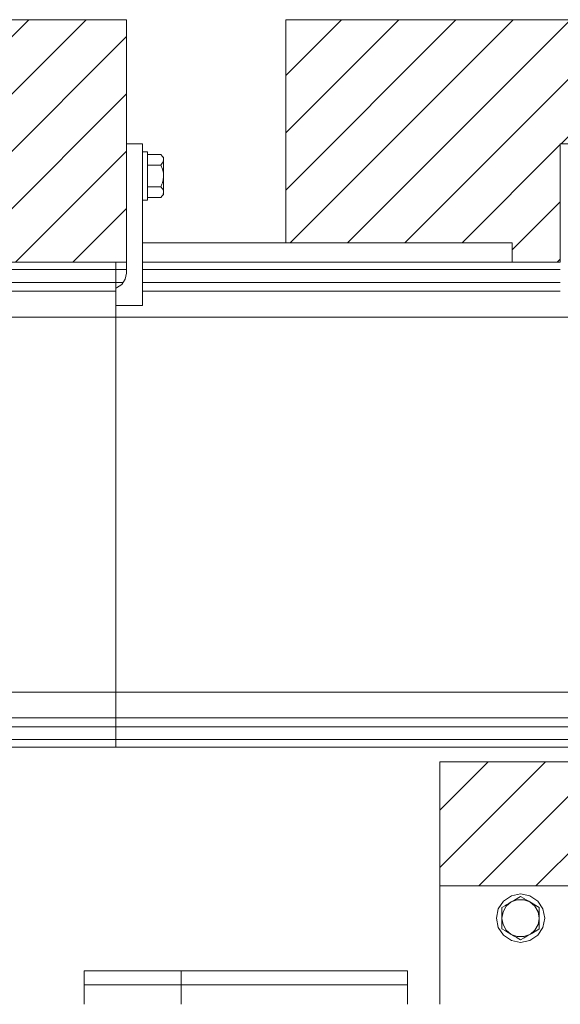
# Model space of a CAD drawing. Header units: millimetres. Extents: x 53056 to 116131, y -669674 to -625124.
# Tile 238 of 256: x 70200 to 70535, y -635462 to -634853. Entities that reach past the tile are written whole.
import ezdxf

# ---------------------------------------------------------------- set-up
doc = ezdxf.new("R2010")
doc.units = ezdxf.units.MM
doc.header["$MEASUREMENT"] = 0
doc.linetypes.add('DGN Style 1', pattern=[536.1990872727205, 0.8921781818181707, -535.3069090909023])
for name, color, linetype, lineweight in [('Main Cradle', 7, 'Continuous', 0), ('Main Cradle Blocks', 7, 'Continuous', 0), ('Side Cradle Blocks', 7, 'Continuous', 0), ('Side Cradle Stbd', 7, 'Continuous', 0)]:
    doc.layers.add(name, color=color, linetype=linetype, lineweight=lineweight)

# ---------------------------------------------------------------- blocks, each defined once
blk = doc.blocks.new('*U55')
at = {"linetype": 'Continuous', "lineweight": 0}
h = blk.add_hatch(dxfattribs=at)
h.set_pattern_fill('HATCH', color=30, style=0, pattern_type=2)
h.set_pattern_definition([(45, (-14684.229276, 12474.993428), (-17.71895608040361, 17.71895608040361), [])])
h.paths.add_polyline_path([(-14334.31152483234, 12396.1757699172), (-14327.7467942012, 12396.1757699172), (-14327.7467942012, 12469.45638980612), (-14327.7467942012, 12546.1757699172), (-14782.7467942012, 12546.1757699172), (-14782.7467942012, 12469.45638980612), (-14782.7467942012, 12408.1757699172), (-14726.74679420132, 12408.1757699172), (-14726.74679420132, 12396.1757699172), (-14705.52989966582, 12396.17580080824), (-14705.52989966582, 12406.1757699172), (-14405.52989966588, 12406.1757699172), (-14405.52989966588, 12396.1757699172)])
h = blk.add_hatch(dxfattribs=at)
h.set_pattern_fill('HATCH', color=30, style=0, pattern_type=2)
h.set_pattern_definition([(45, (-13953.095331, 12516.421581), (-17.71895608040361, 17.71895608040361), [])])
h.paths.add_polyline_path([(-14089.02989966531, 12396.1757699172), (-14059.17148328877, 12396.1757699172), (-14059.1714523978, 12396.1757699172), (-14059.1714523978, 12469.45638980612), (-13759.1714523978, 12469.45638980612), (-13759.46914635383, 12465.03923874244), (-13757.17304575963, 12465.03902375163), (-13755.22650566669, 12465.03841150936), (-13753.46914635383, 12465.03641439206), (-13751.47332197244, 12463.03340969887), (-13751.47302652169, 12448.10062734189), (-13751.47302652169, 12448.10059645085), (-13745.78914645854, 12448.10059645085), (-13745.78911556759, 12448.10059645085), (-13745.78911556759, 12546.1757699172), (-13745.78914645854, 12546.1757699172), (-14229.1714523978, 12546.1757699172), (-14229.1714523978, 12408.17580080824), (-14229.1714523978, 12408.1757699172), (-14089.02959075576, 12408.1757699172)])
h = blk.add_hatch(dxfattribs=at)
h.set_pattern_fill('HATCH', color=30, style=0, pattern_type=2)
h.set_pattern_definition([(45, (-14032.724546, 12064.084411), (-17.71895608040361, 17.71895608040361), [])])
h.paths.add_polyline_path([(-13910.78911556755, 12061.69492971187), (-13895.78914645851, 12061.69492971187), (-13895.78911556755, 12077.69492971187), (-13866.96914635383, 12077.69492971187), (-13866.96914635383, 12077.69496060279), (-13866.96914635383, 12083.40396477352), (-13866.96914635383, 12087.07755214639), (-13866.96917724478, 12087.07755214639), (-14133.75592507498, 12087.07755214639), (-14133.75592507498, 12010.35817203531), (-13955.92037223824, 12010.35817203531), (-13955.92034903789, 12010.35815163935)])
at = {"color": 30, "linetype": 'Continuous', "lineweight": 0, "flags": 128}
for points in [[(-14334.31152483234, 12396.1757699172), (-14327.7467942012, 12396.1757699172), (-14327.7467942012, 12469.45638980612), (-14327.7467942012, 12546.1757699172), (-14782.7467942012, 12546.1757699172), (-14782.7467942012, 12469.45638980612), (-14782.7467942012, 12408.1757699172), (-14726.74679420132, 12408.1757699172), (-14726.74679420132, 12396.1757699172), (-14705.52989966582, 12396.17580080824), (-14705.52989966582, 12406.1757699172), (-14405.52989966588, 12406.1757699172), (-14405.52989966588, 12396.1757699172), (-14334.31152483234, 12396.1757699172)], [(-14089.02989966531, 12396.1757699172), (-14059.17148328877, 12396.1757699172), (-14059.1714523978, 12396.1757699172), (-14059.1714523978, 12469.45638980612), (-13759.1714523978, 12469.45638980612), (-13759.46914635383, 12465.03923874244), (-13757.17304575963, 12465.03902375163), (-13755.22650566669, 12465.03841150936), (-13753.46914635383, 12465.03641439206), (-13751.47332197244, 12463.03340969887), (-13751.47302652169, 12448.10062734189), (-13751.47302652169, 12448.10059645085), (-13745.78914645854, 12448.10059645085), (-13745.78911556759, 12448.10059645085), (-13745.78911556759, 12546.1757699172), (-13745.78914645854, 12546.1757699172), (-14229.1714523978, 12546.1757699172), (-14229.1714523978, 12408.17580080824), (-14229.1714523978, 12408.1757699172), (-14089.02959075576, 12408.1757699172), (-14089.02989966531, 12396.1757699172)], [(-13910.78911556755, 12061.69492971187), (-13895.78914645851, 12061.69492971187), (-13895.78911556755, 12077.69492971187), (-13866.96914635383, 12077.69492971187), (-13866.96914635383, 12077.69496060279), (-13866.96914635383, 12083.40396477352), (-13866.96914635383, 12087.07755214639), (-13866.96917724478, 12087.07755214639), (-14133.75592507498, 12087.07755214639), (-14133.75592507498, 12010.35817203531), (-13955.92037223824, 12010.35817203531), (-13955.92034903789, 12010.35815163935), (-13910.78911556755, 12061.69492971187)]]:
    blk.add_lwpolyline(points, close=True, dxfattribs=at)
at = {"layer": 'Main Cradle', "color": 7, "linetype": 'Continuous', "lineweight": 0}
for p, q in [((-14353.85922769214, 11957.87633785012), (-14353.85922769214, 11945.87633785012)), ((-14293.85922769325, 11957.87633785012), (-14293.85922769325, 11949.07758303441)), ((-14153.85922769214, 11957.87633785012), (-14153.85922769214, 11949.07758303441)), ((-14153.85856896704, 11952.97755214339), (-14153.85856896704, 11949.07758303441)), ((-14353.85592507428, 11949.07755214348), (-14293.85592507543, 11949.07755214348)), ((-14353.85592507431, 11949.07755214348), (-14353.85592507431, 11937.07758303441)), ((-14293.85592507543, 11949.07755214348), (-14293.85592507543, 11937.07761334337)), ((-14153.85592507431, 11949.07755214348), (-14153.85592507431, 11937.07758303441)), ((-14153.8523359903, 11949.07755214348), (-14153.8523359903, 11937.07758303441))]:
    blk.add_line(p, q, dxfattribs=at)
at = {"layer": 'Main Cradle', "color": 7, "linetype": 'Continuous', "lineweight": 0, "flags": 128}
for points in [[(-14353.85891878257, 11957.41813110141), (-14353.85922769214, 11957.87633785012), (-14293.85922769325, 11957.87633785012)], [(-14293.85922769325, 11957.87633785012), (-14153.85922769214, 11957.87633785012), (-14153.8592276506, 11957.87602894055)], [(-14153.85919680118, 11957.64660897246), (-14153.85856896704, 11952.97755214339), (-14153.85887787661, 11952.97755214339)], [(-14353.85595596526, 11941.02337281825), (-14353.85922769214, 11945.87633785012), (-14353.85595596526, 11945.87633785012)], [(-14293.85592507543, 11949.07755214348), (-14153.85592507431, 11949.07755214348), (-14153.8523359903, 11949.07755214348), (-14153.8523359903, 11949.07755214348)]]:
    blk.add_lwpolyline(points, dxfattribs=at)
at = {"layer": 'Main Cradle Blocks', "color": 7, "linetype": 'Continuous', "lineweight": 0}
for p, q in [((-14133.75592507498, 12010.35820292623), (-14133.75592507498, 12087.07755214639)), ((-14133.75592507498, 12087.07755214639), (-13866.96917724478, 12087.07755214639)), ((-14133.75592507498, 12010.35817203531), (-14133.75592507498, 11937.07758303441)), ((-13955.92037223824, 12010.35817203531), (-14133.75592507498, 12010.35817203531)), ((-14089.49617656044, 12004.21636502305), (-14083.75592507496, 12005.35817203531)), ((-14089.54746996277, 12000.38942203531), (-14085.7911940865, 12001.76105100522)), ((-14085.89227378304, 12002.49975053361), (-14083.75592507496, 12003.73317203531)), ((-14083.75592507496, 12003.73317203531), (-14081.59788198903, 12002.48722527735)), ((-14081.59785344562, 12002.48720879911), (-14081.45590891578, 12002.40525708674)), ((-14077.96438018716, 12000.38942203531), (-14074.89837671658, 11997.82220618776)), ((-14095.33901485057, 11997.04567203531), (-14093.1809717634, 11998.29161879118)), ((-14095.33901485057, 11990.35817203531), (-14094.64874244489, 11994.29701685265)), ((-14093.18094322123, 11998.29163527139), (-14093.03899869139, 11998.37358698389)), ((-14074.30918400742, 11998.27909353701), (-14072.17283529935, 11997.04567203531)), ((-14072.17283529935, 11994.68896405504), (-14072.17283529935, 11997.04567203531)), ((-14095.33901485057, 11992.73225759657), (-14095.33901485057, 11990.35817203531)), ((-14072.17283529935, 11990.1272822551), (-14072.86310770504, 11986.41932721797)), ((-14095.33901485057, 11983.67067203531), (-14095.33901485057, 11985.3917636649)), ((-14095.33901485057, 11983.67067203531), (-14093.2026661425, 11982.43725053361)), ((-14093.2026661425, 11982.43725053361), (-14092.54726053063, 11982.05885192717)), ((-14089.54746996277, 11980.32692203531), (-14092.61347343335, 11982.89413788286)), ((-14074.33087838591, 11982.42472527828), (-14074.47285145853, 11982.34275708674)), ((-14074.47285145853, 11982.34275708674), (-14074.33087838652, 11982.42472527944)), ((-14074.33087838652, 11982.42472527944), (-14072.17283529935, 11983.67067203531)), ((-14072.17283529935, 11985.3917636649), (-14072.17283529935, 11983.67067203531)), ((-14089.54746996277, 11980.32692203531), (-14085.7911940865, 11978.9552930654)), ((-14085.9139967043, 11978.22913527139), (-14086.05594123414, 11978.31108698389)), ((-14083.75592507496, 11976.98317203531), (-14085.91396816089, 11978.22911879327)), ((-14081.61957636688, 11978.21659353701), (-14083.75592507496, 11976.98317203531)), ((-14081.61957636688, 11978.21659353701), (-14080.96417075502, 11978.59499214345))]:
    blk.add_line(p, q, dxfattribs=at)
at = {"layer": 'Main Cradle Blocks', "color": 7, "linetype": 'Continuous', "lineweight": 0, "flags": 128}
for points in [[(-14083.75592507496, 12005.35817203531), (-14078.0156735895, 12004.21636502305), (-14073.14932335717, 12000.96477375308), (-14069.89773208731, 11996.0984235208), (-14068.75592507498, 11990.35817203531), (-14069.89773208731, 11984.61792054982), (-14073.14932335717, 11979.75157031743), (-14078.0156735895, 11976.49997904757), (-14083.75592507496, 11975.35817203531), (-14089.49617656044, 11976.49997904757), (-14094.36252679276, 11979.75157031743), (-14097.61411806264, 11984.61792054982), (-14098.75592507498, 11990.35817203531), (-14097.61411806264, 11996.0984235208), (-14094.36252679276, 12000.96477375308), (-14089.49617656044, 12004.21636502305)], [(-14094.64874244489, 11994.29701685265), (-14092.61347343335, 11997.82220618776), (-14089.54746996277, 12000.38942203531)], [(-14093.1809717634, 11998.29161879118), (-14093.03899869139, 11998.37358698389), (-14091.02373216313, 11999.53710165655), (-14090.28929621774, 11999.96112844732), (-14089.54746996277, 12000.38942203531), (-14087.58953328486, 12001.51983730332), (-14086.54767939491, 12002.12135192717), (-14085.89227378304, 12002.49975053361)], [(-14085.7911940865, 12001.76105100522), (-14081.72065606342, 12001.76105100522), (-14077.96438018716, 12000.38942203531)], [(-14081.59788198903, 12002.48722527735), (-14081.45590891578, 12002.40525708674), (-14079.4406423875, 12001.24174241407), (-14078.70620644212, 12000.8177156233), (-14077.96438018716, 12000.38942203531), (-14076.00644350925, 11999.25900676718), (-14074.9645896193, 11998.65749214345), (-14074.30918400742, 11998.27909353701)], [(-14095.33901485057, 11997.04567203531), (-14095.33901485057, 11994.68896405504), (-14095.33901485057, 11994.5506673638), (-14095.33901485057, 11992.73225759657)], [(-14074.89837671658, 11997.82220618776), (-14072.86310770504, 11994.29701685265), (-14072.17283529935, 11990.35817203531)], [(-14072.17283529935, 11985.3917636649), (-14072.17283529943, 11986.14774867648), (-14072.17283529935, 11987.9344735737), (-14072.17283529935, 11990.1272822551), (-14072.17283529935, 11990.35817203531), (-14072.17283529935, 11992.37780137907), (-14072.17283529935, 11994.55140160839), (-14072.17283529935, 11994.68896405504)], [(-14095.33901485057, 11985.3917636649), (-14095.33901485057, 11986.1495671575), (-14095.33901485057, 11987.77890698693), (-14095.33901485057, 11990.1272822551), (-14095.33901485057, 11990.35817203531)], [(-14092.61347343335, 11982.89413788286), (-14094.64874244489, 11986.41932721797), (-14095.33901485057, 11990.1272822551)], [(-14092.54726053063, 11982.05885192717), (-14091.50540664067, 11981.45733730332), (-14089.54746996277, 11980.32692203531), (-14088.8056437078, 11979.89862844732), (-14088.07120776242, 11979.47460165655), (-14086.05594123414, 11978.31108698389), (-14085.91396816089, 11978.22911879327)], [(-14080.96417075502, 11978.59499214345), (-14080.96417075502, 11978.59499214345), (-14079.92231686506, 11979.19650676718), (-14077.96438018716, 11980.32692203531), (-14077.59422257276, 11980.54063263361), (-14077.22255393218, 11980.7552156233), (-14076.48811798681, 11981.17924241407), (-14074.47285145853, 11982.34275708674)], [(-14072.86310770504, 11986.41932721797), (-14074.89837671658, 11982.89413788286), (-14077.59422257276, 11980.54063263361)], [(-14085.7911940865, 11978.9552930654), (-14081.72065606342, 11978.9552930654), (-14077.96438018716, 11980.32692203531)]]:
    blk.add_lwpolyline(points, dxfattribs=at)
at = {"layer": 'Side Cradle Blocks', "color": 7, "linetype": 'Continuous', "lineweight": 0}
for p, q in [((-14327.7467942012, 12546.1757699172), (-14782.7467942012, 12546.1757699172)), ((-14327.7467942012, 12396.1757699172), (-14327.7467942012, 12546.1757699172)), ((-13745.78914645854, 12546.1757699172), (-14229.1714523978, 12546.1757699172)), ((-14229.1714523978, 12546.1757699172), (-14229.1714523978, 12408.17580080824)), ((-14327.7467942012, 12469.45638980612), (-14317.74679420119, 12469.45638980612)), ((-14317.74679420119, 12369.45638980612), (-14317.74679420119, 12469.45638980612)), ((-14306.53870442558, 12462.83138980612), (-14314.74676331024, 12462.83138980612)), ((-14306.53044249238, 12462.82102717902), (-14306.53870442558, 12462.83138980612)), ((-14306.53870442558, 12462.83138980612), (-14305.49691949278, 12461.58544304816)), ((-14306.53870442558, 12456.14388980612), (-14314.74676331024, 12456.14388980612)), ((-14305.55532000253, 12457.37731130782), (-14306.53870442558, 12456.14388980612)), ((-14305.52993781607, 12453.78718182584), (-14306.53870442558, 12456.14388980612)), ((-14304.74679424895, 12459.48742684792), (-14304.74710311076, 12458.10993105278)), ((-14304.74679420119, 12459.48763980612), (-14304.74679420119, 12456.92042395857)), ((-14305.76660809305, 12444.4899814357), (-14306.53870442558, 12442.76888980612)), ((-14304.74909517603, 12449.2255000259), (-14304.74679420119, 12445.51754498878)), ((-14304.74909517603, 12449.2255000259), (-14304.74890716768, 12448.42473095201)), ((-14304.74679420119, 12445.51773410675), (-14304.74679420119, 12449.45635264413)), ((-14306.53870442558, 12442.76888980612), (-14314.74676331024, 12442.76888980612)), ((-14306.53870442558, 12442.76888980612), (-14305.49691949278, 12441.52294305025)), ((-14305.42838267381, 12441.44097485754), (-14305.49691949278, 12441.52294305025)), ((-14304.74694156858, 12438.05336817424), (-14305.49691949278, 12437.32733656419)), ((-14304.74710311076, 12440.7408539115), (-14304.74679439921, 12439.42598317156)), ((-14304.74679420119, 12441.99026646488), (-14304.74679420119, 12439.42597780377)), ((-14306.53870442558, 12436.08138980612), (-14314.74676331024, 12436.08138980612)), ((-14305.55532000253, 12437.31481130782), (-14306.53870442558, 12436.08138980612)), ((-14306.53785430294, 12436.08240652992), (-14305.49691949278, 12437.32733656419)), ((-14334.31152483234, 12396.1757699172), (-14327.7467942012, 12396.1757699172)), ((-14327.7467942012, 12389.45638980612), (-14327.7467942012, 12396.1757699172)), ((-14089.02989966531, 12396.1757699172), (-14059.17148328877, 12396.1757699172)), ((-14333.91995987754, 12380.21759448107), (-14334.31297423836, 12380.13941906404)), ((-14333.91995987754, 12380.21759448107), (-14330.67572638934, 12382.38532199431)), ((-14334.31297423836, 12369.45638980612), (-14317.74679420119, 12369.45638980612))]:
    blk.add_line(p, q, dxfattribs=at)
at = {"layer": 'Side Cradle Blocks', "color": 7, "linetype": 'Continuous', "lineweight": 0, "flags": 128}
for points in [[(-14317.74676331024, 12464.45638980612), (-14314.74679420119, 12464.45638980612), (-14314.74679420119, 12464.45638980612)], [(-14314.74679420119, 12464.45638949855), (-14314.74679420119, 12463.31458279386), (-14314.74679420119, 12460.06299152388), (-14314.74679420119, 12455.19664129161), (-14314.74679420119, 12449.45638980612), (-14314.74679420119, 12443.71613832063), (-14314.74679420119, 12438.84978808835), (-14314.74679420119, 12435.59819681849), (-14314.74679420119, 12434.45638980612), (-14317.74676331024, 12434.45638980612)], [(-14305.55532000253, 12457.37731130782), (-14305.25362970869, 12457.75570991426), (-14304.96537055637, 12458.35722453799), (-14304.74679420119, 12459.48763980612), (-14304.77842398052, 12459.91593339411), (-14304.87155516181, 12460.33996018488), (-14305.42838267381, 12461.50347485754), (-14305.49691949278, 12461.58544304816)], [(-14304.74679420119, 12459.48763980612), (-14304.74679420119, 12460.85926877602), (-14305.49691949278, 12461.58544304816)], [(-14304.74908806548, 12449.25721239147), (-14304.74909517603, 12449.2255000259), (-14304.74679420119, 12449.45638980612), (-14304.74679420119, 12453.39523462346), (-14304.74679420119, 12456.92042395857)], [(-14305.52993781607, 12453.78718182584), (-14305.49372588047, 12453.6496193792), (-14304.92154740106, 12451.47601914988), (-14304.74679420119, 12449.45638980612)], [(-14305.76660809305, 12444.4899814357), (-14305.53798574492, 12445.24596644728), (-14304.99765063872, 12447.03269134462), (-14304.74909517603, 12449.2255000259)], [(-14304.74679420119, 12445.51754498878), (-14304.74679420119, 12441.99235565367), (-14304.75467753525, 12439.63885040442), (-14304.75447129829, 12439.79264372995)], [(-14304.74710311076, 12445.28718750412), (-14304.74679420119, 12445.51754498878), (-14304.74679420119, 12445.51754498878)], [(-14305.42838267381, 12441.44097485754), (-14304.87155516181, 12440.27746018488), (-14304.77842398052, 12439.85343339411), (-14304.75467753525, 12439.63885040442), (-14304.74679420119, 12439.42513980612), (-14304.96537055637, 12438.29472453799), (-14305.25362970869, 12437.69320991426), (-14305.55532000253, 12437.31481130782)], [(-14304.74679420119, 12439.42513980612), (-14304.74679420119, 12439.42513980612), (-14304.74679420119, 12438.05351083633), (-14305.55532000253, 12437.31481130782), (-14305.55522836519, 12437.31489503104)], [(-14327.7467942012, 12389.45638980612), (-14328.50799887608, 12385.62955548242), (-14330.67572638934, 12382.38532199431)]]:
    blk.add_lwpolyline(points, dxfattribs=at)
at = {"layer": 'Side Cradle Stbd', "color": 7, "linetype": 'Continuous', "lineweight": 0}
for p, q in [((-14317.74676331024, 12408.1757699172), (-14089.02959075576, 12408.1757699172)), ((-14089.02989966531, 12408.1757699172), (-14089.02989966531, 12396.1757699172)), ((-14334.31300512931, 12396.1757699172), (-14555.52989966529, 12396.1757699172)), ((-14334.31300512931, 12391.55839235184), (-14334.31300512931, 12396.1757699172)), ((-14317.74676331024, 12396.1757699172), (-14089.02990275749, 12396.1757699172)), ((-14334.31300512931, 12391.55839235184), (-14555.52989966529, 12391.55839235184)), ((-14327.74682509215, 12391.55839235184), (-14334.31065942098, 12391.55839235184)), ((-14059.17148328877, 12391.55839235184), (-14317.74676331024, 12391.55839235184)), ((-14334.31300512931, 12383.5838264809), (-14555.52989966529, 12383.5838264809)), ((-14334.31300512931, 12383.5838264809), (-14334.31300512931, 12384.36360814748)), ((-14334.31300512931, 12378.15552419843), (-14334.31300512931, 12383.5838264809)), ((-14329.8749484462, 12383.5838264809), (-14334.31174586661, 12383.5838264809)), ((-14059.17148328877, 12383.5838264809), (-14317.74676331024, 12383.5838264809)), ((-14334.31300512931, 12378.15552419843), (-14430.52986877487, 12378.15552419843)), ((-14059.17148328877, 12378.15552419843), (-14317.74676331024, 12378.15552419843)), ((-14334.31300512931, 12362.20639245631), (-14334.31300512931, 12368.03336940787)), ((-14334.31300512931, 12362.20639245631), (-14555.52989966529, 12362.20639245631)), ((-14334.31300512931, 12130.14514737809), (-14334.31300512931, 12362.20639245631)), ((-13912.45665047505, 12362.20639245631), (-14334.31296245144, 12362.20639245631)), ((-14334.31300512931, 12130.14514737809), (-14555.52989966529, 12130.14514737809)), ((-13884.96917724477, 12130.14514737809), (-14334.31183197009, 12130.14514737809)), ((-14334.31300512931, 12114.19601563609), (-14334.31300512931, 12115.75557896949)), ((-14334.31300512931, 12114.19601563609), (-14430.52986877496, 12114.19601563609)), ((-14334.31300512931, 12108.76771335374), (-14334.31300512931, 12114.19601563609)), ((-13866.96917724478, 12114.19601563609), (-14334.31174586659, 12114.19601563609)), ((-14334.31300512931, 12108.76771335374), (-14555.52989966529, 12108.76771335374)), ((-14334.31300512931, 12100.79314748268), (-14334.31300512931, 12103.7066359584)), ((-13866.96917724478, 12108.76771335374), (-14334.30424159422, 12108.76771335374)), ((-14555.52989966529, 12100.79314748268), (-14334.31300512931, 12100.79314748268)), ((-14334.31300512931, 12100.79314748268), (-14334.31300512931, 12096.1757699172)), ((-13866.96917724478, 12100.79314748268), (-14334.31152483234, 12100.79314748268)), ((-14334.31300512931, 12096.1757699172), (-14555.52989966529, 12096.1757699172)), ((-13866.96917724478, 12096.1757699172), (-14334.31287244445, 12096.1757699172))]:
    blk.add_line(p, q, dxfattribs=at)
at = {"layer": 'Side Cradle Stbd', "color": 7, "linetype": 'Continuous', "lineweight": 0, "flags": 128}
for points in [[(-14334.31300512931, 12384.36360814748), (-14334.31300512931, 12386.13157597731), (-14334.31300512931, 12388.64490387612), (-14334.31300512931, 12391.55839235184)], [(-14334.31300512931, 12368.03336940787), (-14334.31300512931, 12373.06002520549), (-14334.31300512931, 12376.59596086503), (-14334.31300512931, 12378.15552419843)], [(-14334.31300512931, 12115.75557896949), (-14334.31300512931, 12119.29151462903), (-14334.31300512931, 12124.31817042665), (-14334.31300512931, 12130.14514737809)], [(-14334.31300512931, 12103.7066359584), (-14334.31300512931, 12106.21996385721), (-14334.31300512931, 12107.98793168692), (-14334.31300512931, 12108.76771335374)]]:
    blk.add_lwpolyline(points, dxfattribs=at)

msp = doc.modelspace()

# ---------------------------------------------------------------- block references
at = {"color": 7, "linetype": 'DGN Style 1', "lineweight": 0}
msp.add_blockref('*U55', (84593.95000000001, -647399.3500000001), dxfattribs=at)

doc.saveas('drawing.dxf')
